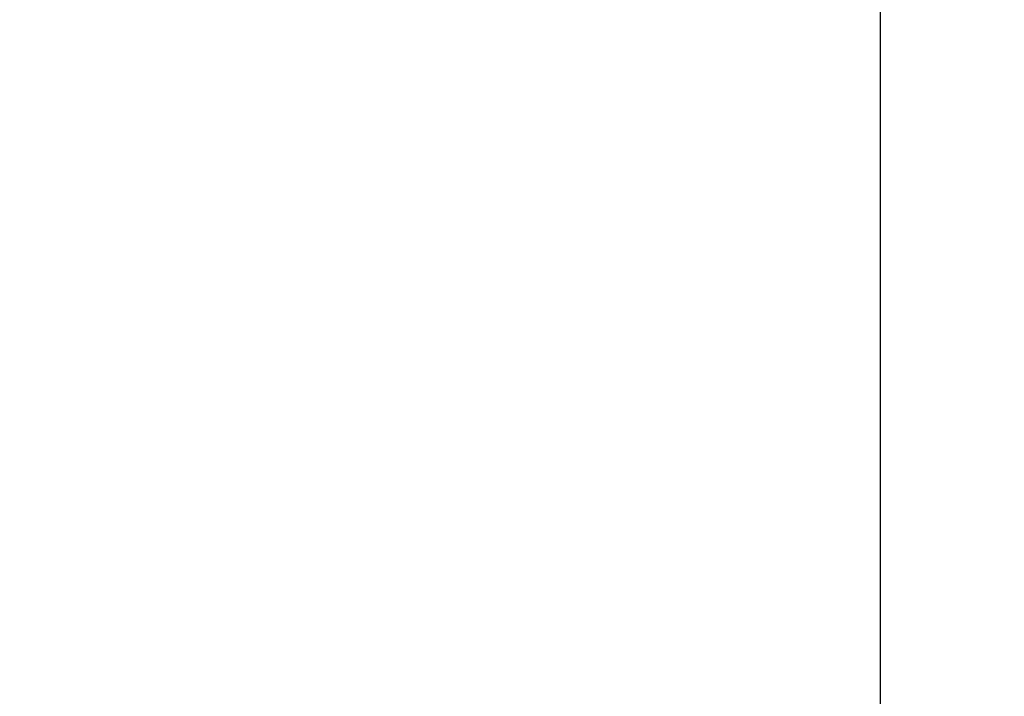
# Model space of a CAD drawing. Extents: x 147111805 to 147230536, y 410950310 to 411028142.
# Tile 16 of 85: x 147161505 to 147161939, y 410973959 to 410974257. Entities that reach past the tile are written whole.
import ezdxf

# ---------------------------------------------------------------- set-up
doc = ezdxf.new("R2010")
doc.units = 0
doc.header["$LTSCALE"] = 100
doc.layers.add('T--A9041--_VERHARDINGEN_Tegels', color=9, linetype='Continuous', transparency=0.3)

msp = doc.modelspace()

# ---------------------------------------------------------------- hatches: boundary and pattern name
at = {"layer": 'T--A9041--_VERHARDINGEN_Tegels'}
h = msp.add_hatch(dxfattribs=at)
h.set_pattern_fill('ANSI37', color=256, scale=200, angle=45)
h.set_pattern_definition([(90, (0, 0), (-635, 0), []), (180, (0, 0), (0, -635), [])])
h.paths.add_polyline_path([(147171124.6155927, 410978496.7849257), (147171124.6155927, 410985174.1051784), (147175311.8159577, 410985174.1051784), (147179724.0163228, 410985174.1051784), (147179724.0163228, 410987548.1668265), (147175674.6155927, 410987550.9475302), (147175674.6155927, 410986269.3768906), (147173554.6155927, 410986269.3768906), (147173554.6155927, 410986569.3768906), (147175374.6155927, 410986569.3768906), (147175374.6155927, 410989649.3768906), (147175374.6155927, 410993004.2881792), (147173550.8201925, 410993004.2881792), (147173550.8201925, 410993134.3405678), (147165980.8201925, 410993134.3405678), (147159696.0572113, 410993137.1650009), (147159704.9791517, 410992687.6886738), (147159705.673752, 410992652.6955669), (147159710.6310576, 410990922.4531842), (147159740.006855, 410990923.0362831), (147159789.3234792, 410988438.5257165), (147159881.8045546, 410983779.4434608), (147160071.926593, 410974201.3302012), (147160091.7723167, 410973201.5271471), (147160156.2709204, 410969952.1672208), (147160833.6374897, 410969965.612699), (147162965.7175028, 410970007.9337059), (147169999.3319892, 410970147.5483757), (147172541.3312546, 410970198.0061296), (147177217.9100407, 410970290.8345047), (147177327.8883767, 410970293.0175343), (147177280.2586386, 410972692.5448644), (147177850.1463795, 410972703.8569272), (147179529.8155105, 410972737.1977439), (147180789.5630606, 410972762.4198964), (147181028.8837267, 410972767.3274566), (147181031.0428523, 410975911.5547846), (147179805.6507454, 410975912.3962522), (147178580.2586386, 410975912.3962522), (147178580.2586386, 410979449.1051784), (147177580.2586386, 410979449.1051784), (147177580.2586386, 410977681.1714507), (147177580.2586386, 410975913.2377229), (147171124.6155927, 410975913.2377229)])
h.paths.add_polyline_path([(147165184.9788649, 410982437.8420166), (147164184.9788649, 410982437.8420166), (147164184.9788649, 410983437.8420166), (147165184.9788649, 410983437.8420166)], flags=16)

doc.saveas('drawing.dxf')
